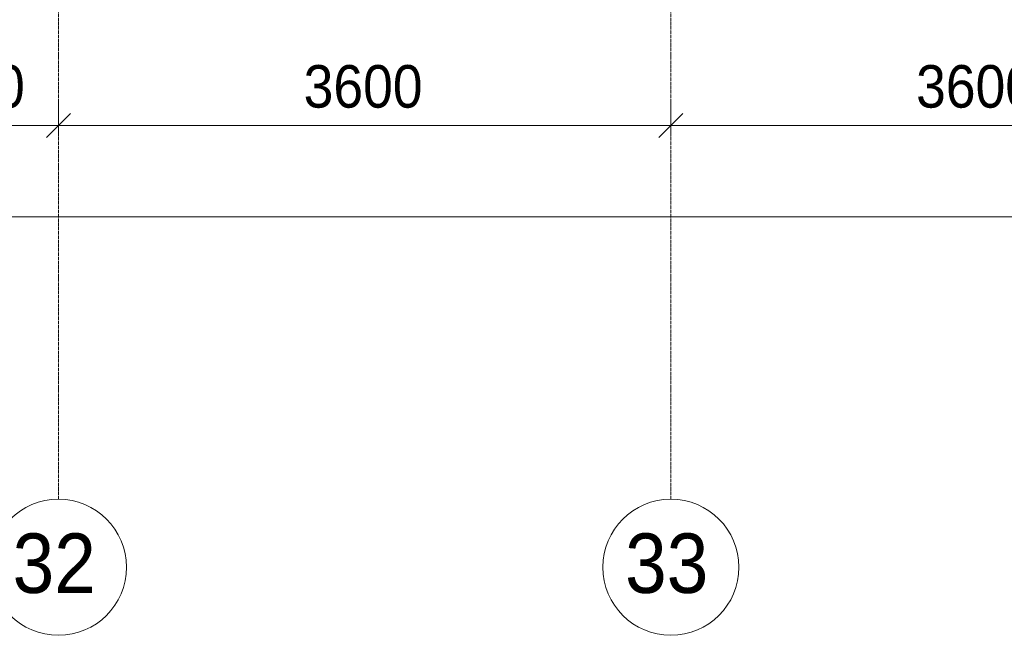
# Model space of a CAD drawing. Header units: millimetres. Extents: x -816133 to 919604, y 87941 to 147341.
# Tile 229 of 256: x 157358 to 163146, y 116759 to 120378. Entities that reach past the tile are written whole.
import ezdxf

# ---------------------------------------------------------------- set-up
doc = ezdxf.new("R2010")
doc.units = ezdxf.units.MM
doc.linetypes.add('Линия сетки', pattern=[25, 20, -2.5, 0, -2.5])
for name, color, linetype, lineweight in [('A-010-D_DIM', 7, 'Continuous', 9), ('Z-030-M_GRID', 7, 'Continuous', 9), ('Z-033_T_GRIDREF', 7, 'Continuous', 20), ('СС-011-ПОЖ-СИГНАЛИЗАЦИЯ', 1, 'Continuous', 30)]:
    doc.layers.add(name, color=color, linetype=linetype, lineweight=lineweight)
doc.styles.add('Arial', font='arial.ttf', dxfattribs={"width": 0.9, "height": 700})
doc.styles.add('Arial_3', font='arial.ttf', dxfattribs={"width": 0.9, "height": 500})

# ---------------------------------------------------------------- blocks, each defined once
blk = doc.blocks.new('13эт')
at = {"layer": 'A-010-D_DIM', "color": 9, "lineweight": 15}
for p, q in [((432895.4, 119756.5), (432895.4, 119906.5)), ((432895.4, 119756.5), (432895.4, 119906.5)), ((436495.4, 119756.5), (436495.4, 119906.5)), ((436495.4, 119756.5), (436495.4, 119906.5)), ((432895.4, 119756.5), (432966.1, 119827.2)), ((432895.4, 119756.5), (432966.1, 119827.2)), ((436495.4, 119756.5), (436566.1, 119827.2)), ((436495.4, 119756.5), (436566.1, 119827.2)), ((431995.4, 119756.5), (432895.4, 119756.5)), ((432895.4, 119756.5), (432824.7, 119685.8)), ((432895.4, 119756.5), (432824.7, 119685.8)), ((432895.4, 119756.5), (432895.4, 119706.5)), ((432895.4, 119756.5), (436495.4, 119756.5)), ((432895.4, 119756.5), (432895.4, 119706.5)), ((436495.4, 119756.5), (436424.7, 119685.8)), ((436495.4, 119756.5), (436424.7, 119685.8)), ((436495.4, 119756.5), (436495.4, 119706.5)), ((436495.4, 119756.5), (440095.4, 119756.5)), ((436495.4, 119756.5), (436495.4, 119706.5)), ((401945.4, 119218.6), (443845.4, 119218.6))]:
    blk.add_line(p, q, dxfattribs=at)
at = {"layer": 'Z-030-M_GRID', "color": 9, "linetype": 'Линия сетки'}
for p, q in [((432895.4, 117558.7), (432895.4, 138582.9)), ((436495.4, 117558.7), (436495.4, 138582.9))]:
    blk.add_line(p, q, dxfattribs=at)
at = {"layer": 'Z-033_T_GRIDREF', "color": 9}
for centre, start, end in [((432895.4, 117158.7), 0, 180), ((436495.4, 117158.7), 0, 180), ((432895.4, 117158.7), 180, 0), ((436495.4, 117158.7), 180, 0)]:
    blk.add_arc(centre, 400, start, end, dxfattribs=at)
at = {"layer": 'A-010-D_DIM', "color": 9, "lineweight": 30, "style": 'Arial_3', "width": 0.9}
for s, p in [('900', (432173.4, 119861)), ('3600', (434336.9, 119861)), ('3600', (437936.9, 119861))]:
    blk.add_text(s, height=250, dxfattribs=at).set_placement(p)
at = {"layer": 'Z-033_T_GRIDREF', "color": 9, "style": 'Arial', "width": 0.9}
for s, p in [('32', (432626.3, 117007.6)), ('33', (436226.3, 117007.6))]:
    blk.add_text(s, height=350, dxfattribs=at).set_placement(p)

msp = doc.modelspace()

# ---------------------------------------------------------------- block references
at = {"layer": 'СС-011-ПОЖ-СИГНАЛИЗАЦИЯ', "color": 9, "lineweight": 30}
msp.add_blockref('13эт', (-275309.7, 0), dxfattribs=at)

doc.saveas('drawing.dxf')
